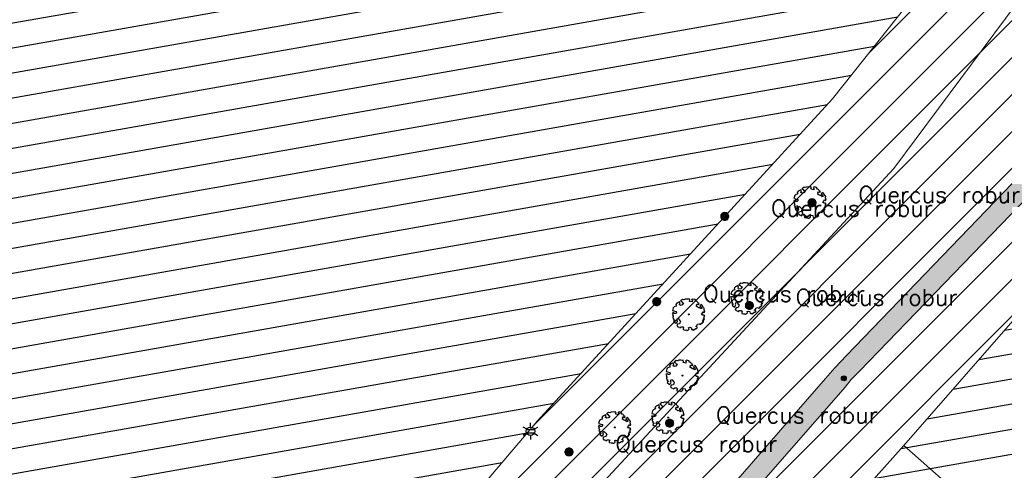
# Model space of a CAD drawing. Header units: metres. Extents: x 102852 to 106916, y 385458 to 392749.
# Tile 18 of 59: x 104781 to 104841, y 388153 to 388180. Entities that reach past the tile are written whole.
import ezdxf
from ezdxf.enums import TextEntityAlignment as Align

# ---------------------------------------------------------------- set-up
doc = ezdxf.new("R2010")
doc.units = ezdxf.units.M
for name, color, linetype, lineweight in [('0-GRAS OM SPORTVELDEN', 2, 'Continuous', 30), ('0-GRAS SPORTVELDEN', 3, 'Continuous', 30), ('0-VERHARDING', 5, 'Continuous', 30), ('B-WE-GR-BOOM-S', 90, 'Continuous', 30), ('B-WE-GW-TALUD_KRUIN-G', 70, 'Continuous', 13), ('B-WE-GW-TALUD_TEEN-G', 92, 'Continuous', 13), ('B-WE-IE-MEUBILAIR_WEGMEUBILAIR-S', 7, 'Continuous', 30), ('B-WE-IE-OV-LICHTMAST-S', 40, 'Continuous', 30), ('B-WE-VH-KANTVERHARDING-G', 60, 'Continuous', 13), ('B-WE-VW-MARKERING_LANGS_STREEP_DOORGETROKKEN-G', 7, 'Continuous', 13), ('Bomen', 84, 'Continuous', 0), ('Boomsoort', 10, 'Continuous', 0)]:
    doc.layers.add(name, color=color, linetype=linetype, lineweight=lineweight)
doc.styles.add('NLCS-ISO', font='NLCS-ISO.ttf')
doc.styles.add('NLCS-ISO-M200-T25', font='NLCS-ISO.ttf', dxfattribs={"height": 0.5})
doc.styles.add('Style-txt', font='txt.shx')
pattern_1 = [(45, (0, 0), (-1.122532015, 1.122532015), [])]

# ---------------------------------------------------------------- blocks, each defined once
blk = doc.blocks.new('SIE-WEG_PAAL_VAST_7')
blk.add_hatch(color=256).paths.add_polyline_path([(-0.37, -0.37), (-0.37, 0.37), (0.37, 0.37), (0.37, -0.37)])
blk.add_circle((0, 0), 0.75)
blk.add_3dface([(0.37, 0.37), (-0.37, 0.37), (-0.37, -0.37), (0.37, -0.37)])
at = {"style": 'NLCS-ISO'}
blk.add_attdef('TYPE', (0, 0), '', height=1.75, dxfattribs=at)
blk = doc.blocks.new('B-SIE-WEG_LICHTMAST-SO_7')
at = {"ltscale": 0.1}
for p, q in [((-1.1, 0.63), (-2.19, 1.27)), ((0, 1.27), (0, 2.53)), ((1.1, 0.63), (2.19, 1.27)), ((-1.1, -0.63), (-2.19, -1.27)), ((0, -1.27), (0, -2.53)), ((1.1, -0.63), (2.19, -1.27))]:
    blk.add_line(p, q, dxfattribs=at)
at = {"flags": 128}
for points in [[(-1.16, 0.5), (1.16, 0.5)], [(-1.16, -0.5), (1.16, -0.5)]]:
    blk.add_lwpolyline(points, dxfattribs=at)
at = {"ltscale": 0.1}
blk.add_circle((0, 0), 1.27, dxfattribs=at)
at = {"style": 'NLCS-ISO'}
blk.add_attdef('TYPE', text='', height=1.8, dxfattribs=at).set_placement((0, 2.53), align=Align.BOTTOM_CENTER)
blk = doc.blocks.new('SGR-BOOM_06_10')
at = {"linetype": 'Continuous', "flags": 128}
blk.add_lwpolyline([(2.7, 3.52), (2.53, 3.94), (2.2, 4.06), (1.94, 4.52), (1.27, 4.69), (0.86, 4.52), (1.11, 4.27), (1.06, 3.81), (0.23, 3.98), (0.35, 4.32), (0.18, 4.69), (-0.15, 4.61), (-0.49, 4.69), (-1.15, 4.65), (-1.49, 4.48), (-1.95, 4.57), (-2.54, 4.11), (-2.12, 3.9), (-1.99, 3.64), (-1.58, 3.44), (-1.99, 2.89), (-2.54, 2.77), (-2.92, 3.1), (-2.62, 3.22), (-2.87, 3.86), (-3.63, 3.43), (-4, 3.02), (-3.79, 2.85), (-4, 2.51), (-4.42, 2.35), (-4.72, 2.05), (-5.01, 1.21), (-3.88, 0.92), (-3.71, 0.54), (-4, 0.29), (-4.51, 0.29), (-4.6, 0.56), (-5.09, 0.38), (-4.76, -0.17), (-4.93, -0.38), (-4.72, -0.54), (-4.88, -1.01), (-4.53, -1.18), (-4.72, -1.55), (-4.42, -1.59), (-4.29, -1.71), (-4.62, -2.11), (-3.92, -2.68), (-3.67, -2.43), (-3.46, -1.97), (-3.63, -1.76), (-3.42, -1.17), (-3.12, -1.34), (-2.79, -1.76), (-2.5, -2.01), (-2.79, -2.81), (-3.42, -2.93), (-3.67, -3.39), (-3.33, -3.77), (-2.83, -3.9), (-2.77, -4.02), (-2.71, -4.15), (-2.33, -3.73), (-1.83, -3.73), (-1.57, -3.9), (-1.7, -4.27), (-1.7, -4.61), (-1.15, -4.74), (-0.61, -4.69), (-0.49, -4.94), (-0.23, -4.65), (0.1, -4.48), (-0.06, -4.01), (0.27, -3.9), (0.77, -4.02), (0.86, -4.61), (1.15, -4.57), (1.44, -4.74), (2.07, -4.23), (2.37, -4.36), (2.32, -4.15), (2.66, -3.98), (2.41, -3.73), (2.11, -3.64), (2.57, -3.23), (2.62, -2.98), (3.16, -2.85), (3.54, -3.06), (3.79, -2.81), (3.77, -2.63), (4.12, -2.63), (4.12, -2.39), (4.46, -2.26), (4.46, -2.05), (4.08, -2.05), (4.54, -1.59), (4.25, -1.42), (4.63, -1.55), (4.75, -1.26), (4.54, -0.92), (4.84, -0.46), (4.67, -0.25), (4.25, -0.25), (3.75, 0.08), (4.08, 0.29), (4.38, 0.84), (4.54, 0.59), (4.88, 0.71), (4.67, 1.43), (4.71, 1.89), (4.5, 1.97), (4.16, 2.64), (3.83, 3.01), (3.37, 2.6), (3.66, 2.43), (3.91, 1.8), (3.54, 1.72), (3.33, 2.14), (2.99, 2.05), (2.66, 2.31), (2.24, 2.51), (2.45, 2.68), (2.32, 2.93), (2.53, 3.18), (2.87, 3.06), (3.16, 3.23)], close=True, dxfattribs=at)
blk.add_circle((0, 0), 0.15)
at = {"style": 'NLCS-ISO-M200-T25'}
blk.add_attdef('TYPE', (0, 0), '', height=1.8, dxfattribs=at)
blk = doc.blocks.new('MPOLYGON_227')
at = {"layer": 'Bomen', "flags": 128}
for points in [[(104823.9, 388168.075), (104823.895, 388168.026), (104824.395, 388168.026)], [(104823.895, 388168.026), (104823.9, 388167.977), (104824.391, 388167.977)], [(104823.895, 388168.026), (104824.395, 388168.026), (104824.391, 388167.977)], [(104823.914, 388168.122), (104823.9, 388168.075), (104824.391, 388168.075)], [(104823.9, 388168.075), (104824.391, 388168.075), (104824.395, 388168.026)], [(104823.9, 388167.977), (104823.914, 388167.93), (104824.376, 388167.93)], [(104823.9, 388167.977), (104824.391, 388167.977), (104824.376, 388167.93)], [(104823.937, 388168.165), (104823.914, 388168.122), (104824.376, 388168.122)], [(104823.914, 388168.122), (104824.376, 388168.122), (104824.391, 388168.075)], [(104823.914, 388167.93), (104823.937, 388167.887), (104824.353, 388167.887)], [(104823.914, 388167.93), (104824.376, 388167.93), (104824.353, 388167.887)], [(104823.969, 388168.203), (104823.937, 388168.165), (104824.353, 388168.165)], [(104823.937, 388168.165), (104824.353, 388168.165), (104824.376, 388168.122)], [(104823.937, 388167.887), (104823.969, 388167.849), (104824.322, 388167.849)], [(104823.937, 388167.887), (104824.353, 388167.887), (104824.322, 388167.849)], [(104824.006, 388168.234), (104823.969, 388168.203), (104824.322, 388168.203)], [(104823.969, 388168.203), (104824.322, 388168.203), (104824.353, 388168.165)], [(104824.05, 388168.257), (104824.006, 388168.234), (104824.284, 388168.234)], [(104824.006, 388168.234), (104824.284, 388168.234), (104824.322, 388168.203)], [(104824.097, 388168.271), (104824.05, 388168.257), (104824.241, 388168.257)], [(104824.05, 388168.257), (104824.241, 388168.257), (104824.284, 388168.234)], [(104824.145, 388168.276), (104824.097, 388168.271), (104824.194, 388168.271)], [(104824.097, 388168.271), (104824.194, 388168.271), (104824.241, 388168.257)], [(104823.969, 388167.849), (104824.006, 388167.818), (104824.284, 388167.818)], [(104823.969, 388167.849), (104824.322, 388167.849), (104824.284, 388167.818)], [(104824.006, 388167.818), (104824.05, 388167.795), (104824.241, 388167.795)], [(104824.006, 388167.818), (104824.284, 388167.818), (104824.241, 388167.795)], [(104824.05, 388167.795), (104824.097, 388167.781), (104824.194, 388167.781)], [(104824.05, 388167.795), (104824.241, 388167.795), (104824.194, 388167.781)], [(104824.097, 388167.781), (104824.194, 388167.781), (104824.145, 388167.776)]]:
    blk.add_lwpolyline(points, close=True, dxfattribs=at)
at = {"layer": 'Bomen', "color": 74, "true_color": 0x55aa00, "flags": 128}
for points in [[(104823.895, 388168.026), (104823.9, 388168.075)], [(104823.9, 388167.977), (104823.895, 388168.026)], [(104823.9, 388168.075), (104823.914, 388168.122)], [(104823.914, 388167.93), (104823.9, 388167.977)], [(104823.914, 388168.122), (104823.937, 388168.165)], [(104823.937, 388167.887), (104823.914, 388167.93)], [(104823.937, 388168.165), (104823.969, 388168.203)], [(104823.969, 388167.849), (104823.937, 388167.887)], [(104823.969, 388168.203), (104824.006, 388168.234)], [(104824.006, 388168.234), (104824.05, 388168.257)], [(104824.05, 388168.257), (104824.097, 388168.271)], [(104824.097, 388168.271), (104824.145, 388168.276)], [(104824.145, 388168.276), (104824.194, 388168.271)], [(104824.194, 388168.271), (104824.241, 388168.257)], [(104824.241, 388168.257), (104824.284, 388168.234)], [(104824.284, 388168.234), (104824.322, 388168.203)], [(104824.322, 388168.203), (104824.353, 388168.165)], [(104824.353, 388167.887), (104824.322, 388167.849)], [(104824.353, 388168.165), (104824.376, 388168.122)], [(104824.376, 388167.93), (104824.353, 388167.887)], [(104824.376, 388168.122), (104824.391, 388168.075)], [(104824.391, 388167.977), (104824.376, 388167.93)], [(104824.391, 388168.075), (104824.395, 388168.026)], [(104824.395, 388168.026), (104824.391, 388167.977)], [(104824.006, 388167.818), (104823.969, 388167.849)], [(104824.05, 388167.795), (104824.006, 388167.818)], [(104824.097, 388167.781), (104824.05, 388167.795)], [(104824.145, 388167.776), (104824.097, 388167.781)], [(104824.194, 388167.781), (104824.145, 388167.776)], [(104824.241, 388167.795), (104824.194, 388167.781)], [(104824.284, 388167.818), (104824.241, 388167.795)], [(104824.322, 388167.849), (104824.284, 388167.818)]]:
    blk.add_lwpolyline(points, dxfattribs=at)
at = {"layer": 'Bomen'}
for points in [[(104823.9, 388168.075), (104823.895, 388168.026), (104824.395, 388168.026)], [(104823.914, 388168.122), (104823.9, 388168.075), (104824.391, 388168.075)], [(104823.9, 388168.075), (104824.391, 388168.075), (104824.395, 388168.026)], [(104823.937, 388168.165), (104823.914, 388168.122), (104824.376, 388168.122)], [(104823.914, 388168.122), (104824.376, 388168.122), (104824.391, 388168.075)], [(104823.969, 388168.203), (104823.937, 388168.165), (104824.353, 388168.165)], [(104823.937, 388168.165), (104824.353, 388168.165), (104824.376, 388168.122)], [(104824.006, 388168.234), (104823.969, 388168.203), (104824.322, 388168.203)], [(104823.969, 388168.203), (104824.322, 388168.203), (104824.353, 388168.165)], [(104824.05, 388168.257), (104824.006, 388168.234), (104824.284, 388168.234)], [(104824.006, 388168.234), (104824.284, 388168.234), (104824.322, 388168.203)], [(104824.097, 388168.271), (104824.05, 388168.257), (104824.241, 388168.257)], [(104824.05, 388168.257), (104824.241, 388168.257), (104824.284, 388168.234)], [(104824.145, 388168.276), (104824.097, 388168.271), (104824.194, 388168.271)], [(104824.097, 388168.271), (104824.194, 388168.271), (104824.241, 388168.257)]]:
    blk.add_solid(points, dxfattribs=at)
at = {"layer": 'Bomen', "extrusion": (0, 0, -1)}
for points in [[(-104823.895, 388168.026), (-104823.9, 388167.977), (-104824.391, 388167.977)], [(-104823.895, 388168.026), (-104824.395, 388168.026), (-104824.391, 388167.977)], [(-104823.9, 388167.977), (-104823.914, 388167.93), (-104824.376, 388167.93)], [(-104823.9, 388167.977), (-104824.391, 388167.977), (-104824.376, 388167.93)], [(-104823.914, 388167.93), (-104823.937, 388167.887), (-104824.353, 388167.887)], [(-104823.914, 388167.93), (-104824.376, 388167.93), (-104824.353, 388167.887)], [(-104823.937, 388167.887), (-104823.969, 388167.849), (-104824.322, 388167.849)], [(-104823.937, 388167.887), (-104824.353, 388167.887), (-104824.322, 388167.849)], [(-104823.969, 388167.849), (-104824.006, 388167.818), (-104824.284, 388167.818)], [(-104823.969, 388167.849), (-104824.322, 388167.849), (-104824.284, 388167.818)], [(-104824.006, 388167.818), (-104824.05, 388167.795), (-104824.241, 388167.795)], [(-104824.006, 388167.818), (-104824.284, 388167.818), (-104824.241, 388167.795)], [(-104824.05, 388167.795), (-104824.097, 388167.781), (-104824.194, 388167.781)], [(-104824.05, 388167.795), (-104824.241, 388167.795), (-104824.194, 388167.781)], [(-104824.097, 388167.781), (-104824.194, 388167.781), (-104824.145, 388167.776)]]:
    blk.add_solid(points, dxfattribs=at)
blk = doc.blocks.new('MPOLYGON_264')
at = {"layer": 'Bomen', "flags": 128}
for points in [[(104825.401, 388162.654), (104825.396, 388162.605), (104825.896, 388162.605)], [(104825.396, 388162.605), (104825.401, 388162.556), (104825.891, 388162.556)], [(104825.396, 388162.605), (104825.896, 388162.605), (104825.891, 388162.556)], [(104825.415, 388162.701), (104825.401, 388162.654), (104825.891, 388162.654)], [(104825.401, 388162.654), (104825.891, 388162.654), (104825.896, 388162.605)], [(104825.401, 388162.556), (104825.415, 388162.509), (104825.877, 388162.509)], [(104825.401, 388162.556), (104825.891, 388162.556), (104825.877, 388162.509)], [(104825.438, 388162.744), (104825.415, 388162.701), (104825.877, 388162.701)], [(104825.415, 388162.701), (104825.877, 388162.701), (104825.891, 388162.654)], [(104825.415, 388162.509), (104825.438, 388162.466), (104825.854, 388162.466)], [(104825.415, 388162.509), (104825.877, 388162.509), (104825.854, 388162.466)], [(104825.469, 388162.782), (104825.438, 388162.744), (104825.854, 388162.744)], [(104825.438, 388162.744), (104825.854, 388162.744), (104825.877, 388162.701)], [(104825.507, 388162.813), (104825.469, 388162.782), (104825.823, 388162.782)], [(104825.469, 388162.782), (104825.823, 388162.782), (104825.854, 388162.744)], [(104825.551, 388162.836), (104825.507, 388162.813), (104825.785, 388162.813)], [(104825.507, 388162.813), (104825.785, 388162.813), (104825.823, 388162.782)], [(104825.597, 388162.85), (104825.551, 388162.836), (104825.742, 388162.836)], [(104825.551, 388162.836), (104825.742, 388162.836), (104825.785, 388162.813)], [(104825.646, 388162.855), (104825.597, 388162.85), (104825.695, 388162.85)], [(104825.597, 388162.85), (104825.695, 388162.85), (104825.742, 388162.836)], [(104825.438, 388162.466), (104825.469, 388162.428), (104825.823, 388162.428)], [(104825.438, 388162.466), (104825.854, 388162.466), (104825.823, 388162.428)], [(104825.469, 388162.428), (104825.507, 388162.397), (104825.785, 388162.397)], [(104825.469, 388162.428), (104825.823, 388162.428), (104825.785, 388162.397)], [(104825.507, 388162.397), (104825.551, 388162.374), (104825.742, 388162.374)], [(104825.507, 388162.397), (104825.785, 388162.397), (104825.742, 388162.374)], [(104825.551, 388162.374), (104825.597, 388162.36), (104825.695, 388162.36)], [(104825.551, 388162.374), (104825.742, 388162.374), (104825.695, 388162.36)], [(104825.597, 388162.36), (104825.695, 388162.36), (104825.646, 388162.355)]]:
    blk.add_lwpolyline(points, close=True, dxfattribs=at)
at = {"layer": 'Bomen', "color": 74, "true_color": 0x55aa00, "flags": 128}
for points in [[(104825.396, 388162.605), (104825.401, 388162.654)], [(104825.401, 388162.556), (104825.396, 388162.605)], [(104825.401, 388162.654), (104825.415, 388162.701)], [(104825.415, 388162.509), (104825.401, 388162.556)], [(104825.415, 388162.701), (104825.438, 388162.744)], [(104825.438, 388162.466), (104825.415, 388162.509)], [(104825.438, 388162.744), (104825.469, 388162.782)], [(104825.469, 388162.782), (104825.507, 388162.813)], [(104825.507, 388162.813), (104825.551, 388162.836)], [(104825.551, 388162.836), (104825.597, 388162.85)], [(104825.597, 388162.85), (104825.646, 388162.855)], [(104825.646, 388162.855), (104825.695, 388162.85)], [(104825.695, 388162.85), (104825.742, 388162.836)], [(104825.742, 388162.836), (104825.785, 388162.813)], [(104825.785, 388162.813), (104825.823, 388162.782)], [(104825.823, 388162.782), (104825.854, 388162.744)], [(104825.854, 388162.744), (104825.877, 388162.701)], [(104825.877, 388162.509), (104825.854, 388162.466)], [(104825.877, 388162.701), (104825.891, 388162.654)], [(104825.891, 388162.556), (104825.877, 388162.509)], [(104825.891, 388162.654), (104825.896, 388162.605)], [(104825.896, 388162.605), (104825.891, 388162.556)], [(104825.469, 388162.428), (104825.438, 388162.466)], [(104825.507, 388162.397), (104825.469, 388162.428)], [(104825.551, 388162.374), (104825.507, 388162.397)], [(104825.597, 388162.36), (104825.551, 388162.374)], [(104825.646, 388162.355), (104825.597, 388162.36)], [(104825.695, 388162.36), (104825.646, 388162.355)], [(104825.742, 388162.374), (104825.695, 388162.36)], [(104825.785, 388162.397), (104825.742, 388162.374)], [(104825.823, 388162.428), (104825.785, 388162.397)], [(104825.854, 388162.466), (104825.823, 388162.428)]]:
    blk.add_lwpolyline(points, dxfattribs=at)
at = {"layer": 'Bomen'}
for points in [[(104825.401, 388162.654), (104825.396, 388162.605), (104825.896, 388162.605)], [(104825.415, 388162.701), (104825.401, 388162.654), (104825.891, 388162.654)], [(104825.401, 388162.654), (104825.891, 388162.654), (104825.896, 388162.605)], [(104825.438, 388162.744), (104825.415, 388162.701), (104825.877, 388162.701)], [(104825.415, 388162.701), (104825.877, 388162.701), (104825.891, 388162.654)], [(104825.469, 388162.782), (104825.438, 388162.744), (104825.854, 388162.744)], [(104825.438, 388162.744), (104825.854, 388162.744), (104825.877, 388162.701)], [(104825.507, 388162.813), (104825.469, 388162.782), (104825.823, 388162.782)], [(104825.469, 388162.782), (104825.823, 388162.782), (104825.854, 388162.744)], [(104825.551, 388162.836), (104825.507, 388162.813), (104825.785, 388162.813)], [(104825.507, 388162.813), (104825.785, 388162.813), (104825.823, 388162.782)], [(104825.597, 388162.85), (104825.551, 388162.836), (104825.742, 388162.836)], [(104825.551, 388162.836), (104825.742, 388162.836), (104825.785, 388162.813)], [(104825.646, 388162.855), (104825.597, 388162.85), (104825.695, 388162.85)], [(104825.597, 388162.85), (104825.695, 388162.85), (104825.742, 388162.836)]]:
    blk.add_solid(points, dxfattribs=at)
at = {"layer": 'Bomen', "extrusion": (0, 0, -1)}
for points in [[(-104825.396, 388162.605), (-104825.401, 388162.556), (-104825.891, 388162.556)], [(-104825.396, 388162.605), (-104825.896, 388162.605), (-104825.891, 388162.556)], [(-104825.401, 388162.556), (-104825.415, 388162.509), (-104825.877, 388162.509)], [(-104825.401, 388162.556), (-104825.891, 388162.556), (-104825.877, 388162.509)], [(-104825.415, 388162.509), (-104825.438, 388162.466), (-104825.854, 388162.466)], [(-104825.415, 388162.509), (-104825.877, 388162.509), (-104825.854, 388162.466)], [(-104825.438, 388162.466), (-104825.469, 388162.428), (-104825.823, 388162.428)], [(-104825.438, 388162.466), (-104825.854, 388162.466), (-104825.823, 388162.428)], [(-104825.469, 388162.428), (-104825.507, 388162.397), (-104825.785, 388162.397)], [(-104825.469, 388162.428), (-104825.823, 388162.428), (-104825.785, 388162.397)], [(-104825.507, 388162.397), (-104825.551, 388162.374), (-104825.742, 388162.374)], [(-104825.507, 388162.397), (-104825.785, 388162.397), (-104825.742, 388162.374)], [(-104825.551, 388162.374), (-104825.597, 388162.36), (-104825.695, 388162.36)], [(-104825.551, 388162.374), (-104825.742, 388162.374), (-104825.695, 388162.36)], [(-104825.597, 388162.36), (-104825.695, 388162.36), (-104825.646, 388162.355)]]:
    blk.add_solid(points, dxfattribs=at)
blk = doc.blocks.new('MPOLYGON_269')
at = {"layer": 'Bomen', "flags": 128}
for points in [[(104819.76, 388162.886), (104819.755, 388162.838), (104820.255, 388162.838)], [(104819.755, 388162.838), (104819.76, 388162.789), (104820.25, 388162.789)], [(104819.755, 388162.838), (104820.255, 388162.838), (104820.25, 388162.789)], [(104819.774, 388162.933), (104819.76, 388162.886), (104820.25, 388162.886)], [(104819.76, 388162.886), (104820.25, 388162.886), (104820.255, 388162.838)], [(104819.76, 388162.789), (104819.774, 388162.742), (104820.236, 388162.742)], [(104819.76, 388162.789), (104820.25, 388162.789), (104820.236, 388162.742)], [(104819.797, 388162.976), (104819.774, 388162.933), (104820.236, 388162.933)], [(104819.774, 388162.933), (104820.236, 388162.933), (104820.25, 388162.886)], [(104819.774, 388162.742), (104819.797, 388162.699), (104820.213, 388162.699)], [(104819.774, 388162.742), (104820.236, 388162.742), (104820.213, 388162.699)], [(104819.828, 388163.014), (104819.797, 388162.976), (104820.213, 388162.976)], [(104819.797, 388162.976), (104820.213, 388162.976), (104820.236, 388162.933)], [(104819.797, 388162.699), (104819.828, 388162.661), (104820.182, 388162.661)], [(104819.797, 388162.699), (104820.213, 388162.699), (104820.182, 388162.661)], [(104819.866, 388163.045), (104819.828, 388163.014), (104820.182, 388163.014)], [(104819.828, 388163.014), (104820.182, 388163.014), (104820.213, 388162.976)], [(104819.828, 388162.661), (104819.866, 388162.63), (104820.144, 388162.63)], [(104819.828, 388162.661), (104820.182, 388162.661), (104820.144, 388162.63)], [(104819.909, 388163.069), (104819.866, 388163.045), (104820.144, 388163.045)], [(104819.866, 388163.045), (104820.144, 388163.045), (104820.182, 388163.014)], [(104819.866, 388162.63), (104819.909, 388162.607), (104820.101, 388162.607)], [(104819.866, 388162.63), (104820.144, 388162.63), (104820.101, 388162.607)], [(104819.956, 388163.083), (104819.909, 388163.069), (104820.101, 388163.069)], [(104819.909, 388163.069), (104820.101, 388163.069), (104820.144, 388163.045)], [(104819.909, 388162.607), (104819.956, 388162.592), (104820.054, 388162.592)], [(104819.909, 388162.607), (104820.101, 388162.607), (104820.054, 388162.592)], [(104820.005, 388163.088), (104819.956, 388163.083), (104820.054, 388163.083)], [(104819.956, 388163.083), (104820.054, 388163.083), (104820.101, 388163.069)], [(104819.956, 388162.592), (104820.054, 388162.592), (104820.005, 388162.588)]]:
    blk.add_lwpolyline(points, close=True, dxfattribs=at)
at = {"layer": 'Bomen', "color": 74, "true_color": 0x55aa00, "flags": 128}
for points in [[(104819.755, 388162.838), (104819.76, 388162.886)], [(104819.76, 388162.789), (104819.755, 388162.838)], [(104819.76, 388162.886), (104819.774, 388162.933)], [(104819.774, 388162.742), (104819.76, 388162.789)], [(104819.774, 388162.933), (104819.797, 388162.976)], [(104819.797, 388162.699), (104819.774, 388162.742)], [(104819.797, 388162.976), (104819.828, 388163.014)], [(104819.828, 388162.661), (104819.797, 388162.699)], [(104819.828, 388163.014), (104819.866, 388163.045)], [(104819.866, 388162.63), (104819.828, 388162.661)], [(104819.866, 388163.045), (104819.909, 388163.069)], [(104819.909, 388162.607), (104819.866, 388162.63)], [(104819.909, 388163.069), (104819.956, 388163.083)], [(104819.956, 388162.592), (104819.909, 388162.607)], [(104819.956, 388163.083), (104820.005, 388163.088)], [(104820.005, 388162.588), (104819.956, 388162.592)], [(104820.005, 388163.088), (104820.054, 388163.083)], [(104820.054, 388162.592), (104820.005, 388162.588)], [(104820.054, 388163.083), (104820.101, 388163.069)], [(104820.101, 388162.607), (104820.054, 388162.592)], [(104820.101, 388163.069), (104820.144, 388163.045)], [(104820.144, 388162.63), (104820.101, 388162.607)], [(104820.144, 388163.045), (104820.182, 388163.014)], [(104820.182, 388162.661), (104820.144, 388162.63)], [(104820.182, 388163.014), (104820.213, 388162.976)], [(104820.213, 388162.699), (104820.182, 388162.661)], [(104820.213, 388162.976), (104820.236, 388162.933)], [(104820.236, 388162.742), (104820.213, 388162.699)], [(104820.236, 388162.933), (104820.25, 388162.886)], [(104820.25, 388162.789), (104820.236, 388162.742)], [(104820.25, 388162.886), (104820.255, 388162.838)], [(104820.255, 388162.838), (104820.25, 388162.789)]]:
    blk.add_lwpolyline(points, dxfattribs=at)
at = {"layer": 'Bomen'}
for points in [[(104819.76, 388162.886), (104819.755, 388162.838), (104820.255, 388162.838)], [(104819.774, 388162.933), (104819.76, 388162.886), (104820.25, 388162.886)], [(104819.76, 388162.886), (104820.25, 388162.886), (104820.255, 388162.838)], [(104819.797, 388162.976), (104819.774, 388162.933), (104820.236, 388162.933)], [(104819.774, 388162.933), (104820.236, 388162.933), (104820.25, 388162.886)], [(104819.828, 388163.014), (104819.797, 388162.976), (104820.213, 388162.976)], [(104819.797, 388162.976), (104820.213, 388162.976), (104820.236, 388162.933)], [(104819.866, 388163.045), (104819.828, 388163.014), (104820.182, 388163.014)], [(104819.828, 388163.014), (104820.182, 388163.014), (104820.213, 388162.976)], [(104819.909, 388163.069), (104819.866, 388163.045), (104820.144, 388163.045)], [(104819.866, 388163.045), (104820.144, 388163.045), (104820.182, 388163.014)], [(104819.956, 388163.083), (104819.909, 388163.069), (104820.101, 388163.069)], [(104819.909, 388163.069), (104820.101, 388163.069), (104820.144, 388163.045)], [(104820.005, 388163.088), (104819.956, 388163.083), (104820.054, 388163.083)], [(104819.956, 388163.083), (104820.054, 388163.083), (104820.101, 388163.069)]]:
    blk.add_solid(points, dxfattribs=at)
at = {"layer": 'Bomen', "extrusion": (0, 0, -1)}
for points in [[(-104819.755, 388162.838), (-104819.76, 388162.789), (-104820.25, 388162.789)], [(-104819.755, 388162.838), (-104820.255, 388162.838), (-104820.25, 388162.789)], [(-104819.76, 388162.789), (-104819.774, 388162.742), (-104820.236, 388162.742)], [(-104819.76, 388162.789), (-104820.25, 388162.789), (-104820.236, 388162.742)], [(-104819.774, 388162.742), (-104819.797, 388162.699), (-104820.213, 388162.699)], [(-104819.774, 388162.742), (-104820.236, 388162.742), (-104820.213, 388162.699)], [(-104819.797, 388162.699), (-104819.828, 388162.661), (-104820.182, 388162.661)], [(-104819.797, 388162.699), (-104820.213, 388162.699), (-104820.182, 388162.661)], [(-104819.828, 388162.661), (-104819.866, 388162.63), (-104820.144, 388162.63)], [(-104819.828, 388162.661), (-104820.182, 388162.661), (-104820.144, 388162.63)], [(-104819.866, 388162.63), (-104819.909, 388162.607), (-104820.101, 388162.607)], [(-104819.866, 388162.63), (-104820.144, 388162.63), (-104820.101, 388162.607)], [(-104819.909, 388162.607), (-104819.956, 388162.592), (-104820.054, 388162.592)], [(-104819.909, 388162.607), (-104820.101, 388162.607), (-104820.054, 388162.592)], [(-104819.956, 388162.592), (-104820.054, 388162.592), (-104820.005, 388162.588)]]:
    blk.add_solid(points, dxfattribs=at)
blk = doc.blocks.new('MPOLYGON_282')
at = {"layer": 'Bomen', "flags": 128}
for points in [[(104814.422, 388153.749), (104814.417, 388153.7), (104814.917, 388153.7)], [(104814.417, 388153.7), (104814.422, 388153.651), (104814.913, 388153.651)], [(104814.417, 388153.7), (104814.917, 388153.7), (104814.913, 388153.651)], [(104814.436, 388153.796), (104814.422, 388153.749), (104814.913, 388153.749)], [(104814.422, 388153.749), (104814.913, 388153.749), (104814.917, 388153.7)], [(104814.422, 388153.651), (104814.436, 388153.605), (104814.898, 388153.605)], [(104814.422, 388153.651), (104814.913, 388153.651), (104814.898, 388153.605)], [(104814.459, 388153.839), (104814.436, 388153.796), (104814.898, 388153.796)], [(104814.436, 388153.796), (104814.898, 388153.796), (104814.913, 388153.749)], [(104814.436, 388153.605), (104814.459, 388153.561), (104814.875, 388153.561)], [(104814.436, 388153.605), (104814.898, 388153.605), (104814.875, 388153.561)], [(104814.491, 388153.877), (104814.459, 388153.839), (104814.875, 388153.839)], [(104814.459, 388153.839), (104814.875, 388153.839), (104814.898, 388153.796)], [(104814.459, 388153.561), (104814.491, 388153.523), (104814.844, 388153.523)], [(104814.459, 388153.561), (104814.875, 388153.561), (104814.844, 388153.523)], [(104814.528, 388153.908), (104814.491, 388153.877), (104814.844, 388153.877)], [(104814.491, 388153.877), (104814.844, 388153.877), (104814.875, 388153.839)], [(104814.491, 388153.523), (104814.528, 388153.492), (104814.806, 388153.492)], [(104814.491, 388153.523), (104814.844, 388153.523), (104814.806, 388153.492)], [(104814.572, 388153.931), (104814.528, 388153.908), (104814.806, 388153.908)], [(104814.528, 388153.908), (104814.806, 388153.908), (104814.844, 388153.877)], [(104814.619, 388153.945), (104814.572, 388153.931), (104814.763, 388153.931)], [(104814.572, 388153.931), (104814.763, 388153.931), (104814.806, 388153.908)], [(104814.667, 388153.95), (104814.619, 388153.945), (104814.716, 388153.945)], [(104814.619, 388153.945), (104814.716, 388153.945), (104814.763, 388153.931)], [(104814.528, 388153.492), (104814.572, 388153.469), (104814.763, 388153.469)], [(104814.528, 388153.492), (104814.806, 388153.492), (104814.763, 388153.469)], [(104814.572, 388153.469), (104814.619, 388153.455), (104814.716, 388153.455)], [(104814.572, 388153.469), (104814.763, 388153.469), (104814.716, 388153.455)], [(104814.619, 388153.455), (104814.716, 388153.455), (104814.667, 388153.45)]]:
    blk.add_lwpolyline(points, close=True, dxfattribs=at)
at = {"layer": 'Bomen', "color": 74, "true_color": 0x55aa00, "flags": 128}
for points in [[(104814.417, 388153.7), (104814.422, 388153.749)], [(104814.422, 388153.651), (104814.417, 388153.7)], [(104814.422, 388153.749), (104814.436, 388153.796)], [(104814.436, 388153.605), (104814.422, 388153.651)], [(104814.436, 388153.796), (104814.459, 388153.839)], [(104814.459, 388153.561), (104814.436, 388153.605)], [(104814.459, 388153.839), (104814.491, 388153.877)], [(104814.491, 388153.523), (104814.459, 388153.561)], [(104814.491, 388153.877), (104814.528, 388153.908)], [(104814.528, 388153.492), (104814.491, 388153.523)], [(104814.528, 388153.908), (104814.572, 388153.931)], [(104814.572, 388153.931), (104814.619, 388153.945)], [(104814.619, 388153.945), (104814.667, 388153.95)], [(104814.667, 388153.95), (104814.716, 388153.945)], [(104814.716, 388153.945), (104814.763, 388153.931)], [(104814.763, 388153.931), (104814.806, 388153.908)], [(104814.806, 388153.908), (104814.844, 388153.877)], [(104814.844, 388153.523), (104814.806, 388153.492)], [(104814.844, 388153.877), (104814.875, 388153.839)], [(104814.875, 388153.561), (104814.844, 388153.523)], [(104814.875, 388153.839), (104814.898, 388153.796)], [(104814.898, 388153.605), (104814.875, 388153.561)], [(104814.898, 388153.796), (104814.913, 388153.749)], [(104814.913, 388153.651), (104814.898, 388153.605)], [(104814.913, 388153.749), (104814.917, 388153.7)], [(104814.917, 388153.7), (104814.913, 388153.651)], [(104814.572, 388153.469), (104814.528, 388153.492)], [(104814.619, 388153.455), (104814.572, 388153.469)], [(104814.667, 388153.45), (104814.619, 388153.455)], [(104814.716, 388153.455), (104814.667, 388153.45)], [(104814.763, 388153.469), (104814.716, 388153.455)], [(104814.806, 388153.492), (104814.763, 388153.469)]]:
    blk.add_lwpolyline(points, dxfattribs=at)
at = {"layer": 'Bomen'}
for points in [[(104814.422, 388153.749), (104814.417, 388153.7), (104814.917, 388153.7)], [(104814.436, 388153.796), (104814.422, 388153.749), (104814.913, 388153.749)], [(104814.422, 388153.749), (104814.913, 388153.749), (104814.917, 388153.7)], [(104814.459, 388153.839), (104814.436, 388153.796), (104814.898, 388153.796)], [(104814.436, 388153.796), (104814.898, 388153.796), (104814.913, 388153.749)], [(104814.491, 388153.877), (104814.459, 388153.839), (104814.875, 388153.839)], [(104814.459, 388153.839), (104814.875, 388153.839), (104814.898, 388153.796)], [(104814.528, 388153.908), (104814.491, 388153.877), (104814.844, 388153.877)], [(104814.491, 388153.877), (104814.844, 388153.877), (104814.875, 388153.839)], [(104814.572, 388153.931), (104814.528, 388153.908), (104814.806, 388153.908)], [(104814.528, 388153.908), (104814.806, 388153.908), (104814.844, 388153.877)], [(104814.619, 388153.945), (104814.572, 388153.931), (104814.763, 388153.931)], [(104814.572, 388153.931), (104814.763, 388153.931), (104814.806, 388153.908)], [(104814.667, 388153.95), (104814.619, 388153.945), (104814.716, 388153.945)], [(104814.619, 388153.945), (104814.716, 388153.945), (104814.763, 388153.931)]]:
    blk.add_solid(points, dxfattribs=at)
at = {"layer": 'Bomen', "extrusion": (0, 0, -1)}
for points in [[(-104814.417, 388153.7), (-104814.422, 388153.651), (-104814.913, 388153.651)], [(-104814.417, 388153.7), (-104814.917, 388153.7), (-104814.913, 388153.651)], [(-104814.422, 388153.651), (-104814.436, 388153.605), (-104814.898, 388153.605)], [(-104814.422, 388153.651), (-104814.913, 388153.651), (-104814.898, 388153.605)], [(-104814.436, 388153.605), (-104814.459, 388153.561), (-104814.875, 388153.561)], [(-104814.436, 388153.605), (-104814.898, 388153.605), (-104814.875, 388153.561)], [(-104814.459, 388153.561), (-104814.491, 388153.523), (-104814.844, 388153.523)], [(-104814.459, 388153.561), (-104814.875, 388153.561), (-104814.844, 388153.523)], [(-104814.491, 388153.523), (-104814.528, 388153.492), (-104814.806, 388153.492)], [(-104814.491, 388153.523), (-104814.844, 388153.523), (-104814.806, 388153.492)], [(-104814.528, 388153.492), (-104814.572, 388153.469), (-104814.763, 388153.469)], [(-104814.528, 388153.492), (-104814.806, 388153.492), (-104814.763, 388153.469)], [(-104814.572, 388153.469), (-104814.619, 388153.455), (-104814.716, 388153.455)], [(-104814.572, 388153.469), (-104814.763, 388153.469), (-104814.716, 388153.455)], [(-104814.619, 388153.455), (-104814.716, 388153.455), (-104814.667, 388153.45)]]:
    blk.add_solid(points, dxfattribs=at)
blk = doc.blocks.new('MPOLYGON_283')
at = {"layer": 'Bomen', "flags": 128}
for points in [[(104820.542, 388155.499), (104820.537, 388155.45), (104821.037, 388155.45)], [(104820.537, 388155.45), (104820.542, 388155.401), (104821.033, 388155.401)], [(104820.537, 388155.45), (104821.037, 388155.45), (104821.033, 388155.401)], [(104820.556, 388155.546), (104820.542, 388155.499), (104821.033, 388155.499)], [(104820.542, 388155.499), (104821.033, 388155.499), (104821.037, 388155.45)], [(104820.542, 388155.401), (104820.556, 388155.355), (104821.018, 388155.355)], [(104820.542, 388155.401), (104821.033, 388155.401), (104821.018, 388155.355)], [(104820.579, 388155.589), (104820.556, 388155.546), (104821.018, 388155.546)], [(104820.556, 388155.546), (104821.018, 388155.546), (104821.033, 388155.499)], [(104820.556, 388155.355), (104820.579, 388155.311), (104820.995, 388155.311)], [(104820.556, 388155.355), (104821.018, 388155.355), (104820.995, 388155.311)], [(104820.611, 388155.627), (104820.579, 388155.589), (104820.995, 388155.589)], [(104820.579, 388155.589), (104820.995, 388155.589), (104821.018, 388155.546)], [(104820.579, 388155.311), (104820.611, 388155.273), (104820.964, 388155.273)], [(104820.579, 388155.311), (104820.995, 388155.311), (104820.964, 388155.273)], [(104820.648, 388155.658), (104820.611, 388155.627), (104820.964, 388155.627)], [(104820.611, 388155.627), (104820.964, 388155.627), (104820.995, 388155.589)], [(104820.692, 388155.681), (104820.648, 388155.658), (104820.926, 388155.658)], [(104820.648, 388155.658), (104820.926, 388155.658), (104820.964, 388155.627)], [(104820.739, 388155.695), (104820.692, 388155.681), (104820.883, 388155.681)], [(104820.692, 388155.681), (104820.883, 388155.681), (104820.926, 388155.658)], [(104820.787, 388155.7), (104820.739, 388155.695), (104820.836, 388155.695)], [(104820.739, 388155.695), (104820.836, 388155.695), (104820.883, 388155.681)], [(104820.611, 388155.273), (104820.648, 388155.242), (104820.926, 388155.242)], [(104820.611, 388155.273), (104820.964, 388155.273), (104820.926, 388155.242)], [(104820.648, 388155.242), (104820.692, 388155.219), (104820.883, 388155.219)], [(104820.648, 388155.242), (104820.926, 388155.242), (104820.883, 388155.219)], [(104820.692, 388155.219), (104820.739, 388155.205), (104820.836, 388155.205)], [(104820.692, 388155.219), (104820.883, 388155.219), (104820.836, 388155.205)], [(104820.739, 388155.205), (104820.836, 388155.205), (104820.787, 388155.2)]]:
    blk.add_lwpolyline(points, close=True, dxfattribs=at)
at = {"layer": 'Bomen', "color": 74, "true_color": 0x55aa00, "flags": 128}
for points in [[(104820.537, 388155.45), (104820.542, 388155.499)], [(104820.542, 388155.401), (104820.537, 388155.45)], [(104820.542, 388155.499), (104820.556, 388155.546)], [(104820.556, 388155.355), (104820.542, 388155.401)], [(104820.556, 388155.546), (104820.579, 388155.589)], [(104820.579, 388155.311), (104820.556, 388155.355)], [(104820.579, 388155.589), (104820.611, 388155.627)], [(104820.611, 388155.273), (104820.579, 388155.311)], [(104820.611, 388155.627), (104820.648, 388155.658)], [(104820.648, 388155.658), (104820.692, 388155.681)], [(104820.692, 388155.681), (104820.739, 388155.695)], [(104820.739, 388155.695), (104820.787, 388155.7)], [(104820.787, 388155.7), (104820.836, 388155.695)], [(104820.836, 388155.695), (104820.883, 388155.681)], [(104820.883, 388155.681), (104820.926, 388155.658)], [(104820.926, 388155.658), (104820.964, 388155.627)], [(104820.964, 388155.627), (104820.995, 388155.589)], [(104820.995, 388155.311), (104820.964, 388155.273)], [(104820.995, 388155.589), (104821.018, 388155.546)], [(104821.018, 388155.355), (104820.995, 388155.311)], [(104821.018, 388155.546), (104821.033, 388155.499)], [(104821.033, 388155.401), (104821.018, 388155.355)], [(104821.033, 388155.499), (104821.037, 388155.45)], [(104821.037, 388155.45), (104821.033, 388155.401)], [(104820.648, 388155.242), (104820.611, 388155.273)], [(104820.692, 388155.219), (104820.648, 388155.242)], [(104820.739, 388155.205), (104820.692, 388155.219)], [(104820.787, 388155.2), (104820.739, 388155.205)], [(104820.836, 388155.205), (104820.787, 388155.2)], [(104820.883, 388155.219), (104820.836, 388155.205)], [(104820.926, 388155.242), (104820.883, 388155.219)], [(104820.964, 388155.273), (104820.926, 388155.242)]]:
    blk.add_lwpolyline(points, dxfattribs=at)
at = {"layer": 'Bomen'}
for points in [[(104820.542, 388155.499), (104820.537, 388155.45), (104821.037, 388155.45)], [(104820.556, 388155.546), (104820.542, 388155.499), (104821.033, 388155.499)], [(104820.542, 388155.499), (104821.033, 388155.499), (104821.037, 388155.45)], [(104820.579, 388155.589), (104820.556, 388155.546), (104821.018, 388155.546)], [(104820.556, 388155.546), (104821.018, 388155.546), (104821.033, 388155.499)], [(104820.611, 388155.627), (104820.579, 388155.589), (104820.995, 388155.589)], [(104820.579, 388155.589), (104820.995, 388155.589), (104821.018, 388155.546)], [(104820.648, 388155.658), (104820.611, 388155.627), (104820.964, 388155.627)], [(104820.611, 388155.627), (104820.964, 388155.627), (104820.995, 388155.589)], [(104820.692, 388155.681), (104820.648, 388155.658), (104820.926, 388155.658)], [(104820.648, 388155.658), (104820.926, 388155.658), (104820.964, 388155.627)], [(104820.739, 388155.695), (104820.692, 388155.681), (104820.883, 388155.681)], [(104820.692, 388155.681), (104820.883, 388155.681), (104820.926, 388155.658)], [(104820.787, 388155.7), (104820.739, 388155.695), (104820.836, 388155.695)], [(104820.739, 388155.695), (104820.836, 388155.695), (104820.883, 388155.681)]]:
    blk.add_solid(points, dxfattribs=at)
at = {"layer": 'Bomen', "extrusion": (0, 0, -1)}
for points in [[(-104820.537, 388155.45), (-104820.542, 388155.401), (-104821.033, 388155.401)], [(-104820.537, 388155.45), (-104821.037, 388155.45), (-104821.033, 388155.401)], [(-104820.542, 388155.401), (-104820.556, 388155.355), (-104821.018, 388155.355)], [(-104820.542, 388155.401), (-104821.033, 388155.401), (-104821.018, 388155.355)], [(-104820.556, 388155.355), (-104820.579, 388155.311), (-104820.995, 388155.311)], [(-104820.556, 388155.355), (-104821.018, 388155.355), (-104820.995, 388155.311)], [(-104820.579, 388155.311), (-104820.611, 388155.273), (-104820.964, 388155.273)], [(-104820.579, 388155.311), (-104820.995, 388155.311), (-104820.964, 388155.273)], [(-104820.611, 388155.273), (-104820.648, 388155.242), (-104820.926, 388155.242)], [(-104820.611, 388155.273), (-104820.964, 388155.273), (-104820.926, 388155.242)], [(-104820.648, 388155.242), (-104820.692, 388155.219), (-104820.883, 388155.219)], [(-104820.648, 388155.242), (-104820.926, 388155.242), (-104820.883, 388155.219)], [(-104820.692, 388155.219), (-104820.739, 388155.205), (-104820.836, 388155.205)], [(-104820.692, 388155.219), (-104820.883, 388155.219), (-104820.836, 388155.205)], [(-104820.739, 388155.205), (-104820.836, 388155.205), (-104820.787, 388155.2)]]:
    blk.add_solid(points, dxfattribs=at)
blk = doc.blocks.new('MPOLYGON_284')
at = {"layer": 'Bomen', "flags": 128}
for points in [[(104829.362, 388169.087), (104829.319, 388169.064), (104829.597, 388169.064)], [(104829.409, 388169.101), (104829.362, 388169.087), (104829.554, 388169.087)], [(104829.362, 388169.087), (104829.554, 388169.087), (104829.597, 388169.064)], [(104829.458, 388169.106), (104829.409, 388169.101), (104829.507, 388169.101)], [(104829.409, 388169.101), (104829.507, 388169.101), (104829.554, 388169.087)], [(104829.213, 388168.905), (104829.208, 388168.856), (104829.708, 388168.856)], [(104829.208, 388168.856), (104829.213, 388168.807), (104829.703, 388168.807)], [(104829.208, 388168.856), (104829.708, 388168.856), (104829.703, 388168.807)], [(104829.227, 388168.952), (104829.213, 388168.905), (104829.703, 388168.905)], [(104829.213, 388168.905), (104829.703, 388168.905), (104829.708, 388168.856)], [(104829.213, 388168.807), (104829.227, 388168.76), (104829.689, 388168.76)], [(104829.213, 388168.807), (104829.703, 388168.807), (104829.689, 388168.76)], [(104829.25, 388168.995), (104829.227, 388168.952), (104829.689, 388168.952)], [(104829.227, 388168.952), (104829.689, 388168.952), (104829.703, 388168.905)], [(104829.227, 388168.76), (104829.25, 388168.717), (104829.666, 388168.717)], [(104829.227, 388168.76), (104829.689, 388168.76), (104829.666, 388168.717)], [(104829.281, 388169.033), (104829.25, 388168.995), (104829.666, 388168.995)], [(104829.25, 388168.995), (104829.666, 388168.995), (104829.689, 388168.952)], [(104829.25, 388168.717), (104829.281, 388168.679), (104829.635, 388168.679)], [(104829.25, 388168.717), (104829.666, 388168.717), (104829.635, 388168.679)], [(104829.319, 388169.064), (104829.281, 388169.033), (104829.635, 388169.033)], [(104829.281, 388169.033), (104829.635, 388169.033), (104829.666, 388168.995)], [(104829.281, 388168.679), (104829.319, 388168.648), (104829.597, 388168.648)], [(104829.281, 388168.679), (104829.635, 388168.679), (104829.597, 388168.648)], [(104829.319, 388169.064), (104829.597, 388169.064), (104829.635, 388169.033)], [(104829.319, 388168.648), (104829.362, 388168.625), (104829.554, 388168.625)], [(104829.319, 388168.648), (104829.597, 388168.648), (104829.554, 388168.625)], [(104829.362, 388168.625), (104829.409, 388168.611), (104829.507, 388168.611)], [(104829.362, 388168.625), (104829.554, 388168.625), (104829.507, 388168.611)], [(104829.409, 388168.611), (104829.507, 388168.611), (104829.458, 388168.606)]]:
    blk.add_lwpolyline(points, close=True, dxfattribs=at)
at = {"layer": 'Bomen', "color": 74, "true_color": 0x55aa00, "flags": 128}
for points in [[(104829.319, 388169.064), (104829.362, 388169.087)], [(104829.362, 388169.087), (104829.409, 388169.101)], [(104829.409, 388169.101), (104829.458, 388169.106)], [(104829.458, 388169.106), (104829.507, 388169.101)], [(104829.507, 388169.101), (104829.554, 388169.087)], [(104829.554, 388169.087), (104829.597, 388169.064)], [(104829.208, 388168.856), (104829.213, 388168.905)], [(104829.213, 388168.807), (104829.208, 388168.856)], [(104829.213, 388168.905), (104829.227, 388168.952)], [(104829.227, 388168.76), (104829.213, 388168.807)], [(104829.227, 388168.952), (104829.25, 388168.995)], [(104829.25, 388168.717), (104829.227, 388168.76)], [(104829.25, 388168.995), (104829.281, 388169.033)], [(104829.281, 388168.679), (104829.25, 388168.717)], [(104829.281, 388169.033), (104829.319, 388169.064)], [(104829.319, 388168.648), (104829.281, 388168.679)], [(104829.362, 388168.625), (104829.319, 388168.648)], [(104829.409, 388168.611), (104829.362, 388168.625)], [(104829.458, 388168.606), (104829.409, 388168.611)], [(104829.507, 388168.611), (104829.458, 388168.606)], [(104829.554, 388168.625), (104829.507, 388168.611)], [(104829.597, 388168.648), (104829.554, 388168.625)], [(104829.597, 388169.064), (104829.635, 388169.033)], [(104829.635, 388168.679), (104829.597, 388168.648)], [(104829.635, 388169.033), (104829.666, 388168.995)], [(104829.666, 388168.717), (104829.635, 388168.679)], [(104829.666, 388168.995), (104829.689, 388168.952)], [(104829.689, 388168.76), (104829.666, 388168.717)], [(104829.689, 388168.952), (104829.703, 388168.905)], [(104829.703, 388168.807), (104829.689, 388168.76)], [(104829.703, 388168.905), (104829.708, 388168.856)], [(104829.708, 388168.856), (104829.703, 388168.807)]]:
    blk.add_lwpolyline(points, dxfattribs=at)
at = {"layer": 'Bomen'}
for points in [[(104829.362, 388169.087), (104829.319, 388169.064), (104829.597, 388169.064)], [(104829.409, 388169.101), (104829.362, 388169.087), (104829.554, 388169.087)], [(104829.362, 388169.087), (104829.554, 388169.087), (104829.597, 388169.064)], [(104829.458, 388169.106), (104829.409, 388169.101), (104829.507, 388169.101)], [(104829.409, 388169.101), (104829.507, 388169.101), (104829.554, 388169.087)], [(104829.213, 388168.905), (104829.208, 388168.856), (104829.708, 388168.856)], [(104829.227, 388168.952), (104829.213, 388168.905), (104829.703, 388168.905)], [(104829.213, 388168.905), (104829.703, 388168.905), (104829.708, 388168.856)], [(104829.25, 388168.995), (104829.227, 388168.952), (104829.689, 388168.952)], [(104829.227, 388168.952), (104829.689, 388168.952), (104829.703, 388168.905)], [(104829.281, 388169.033), (104829.25, 388168.995), (104829.666, 388168.995)], [(104829.25, 388168.995), (104829.666, 388168.995), (104829.689, 388168.952)], [(104829.319, 388169.064), (104829.281, 388169.033), (104829.635, 388169.033)], [(104829.281, 388169.033), (104829.635, 388169.033), (104829.666, 388168.995)], [(104829.319, 388169.064), (104829.597, 388169.064), (104829.635, 388169.033)]]:
    blk.add_solid(points, dxfattribs=at)
at = {"layer": 'Bomen', "extrusion": (0, 0, -1)}
for points in [[(-104829.208, 388168.856), (-104829.213, 388168.807), (-104829.703, 388168.807)], [(-104829.208, 388168.856), (-104829.708, 388168.856), (-104829.703, 388168.807)], [(-104829.213, 388168.807), (-104829.227, 388168.76), (-104829.689, 388168.76)], [(-104829.213, 388168.807), (-104829.703, 388168.807), (-104829.689, 388168.76)], [(-104829.227, 388168.76), (-104829.25, 388168.717), (-104829.666, 388168.717)], [(-104829.227, 388168.76), (-104829.689, 388168.76), (-104829.666, 388168.717)], [(-104829.25, 388168.717), (-104829.281, 388168.679), (-104829.635, 388168.679)], [(-104829.25, 388168.717), (-104829.666, 388168.717), (-104829.635, 388168.679)], [(-104829.281, 388168.679), (-104829.319, 388168.648), (-104829.597, 388168.648)], [(-104829.281, 388168.679), (-104829.635, 388168.679), (-104829.597, 388168.648)], [(-104829.319, 388168.648), (-104829.362, 388168.625), (-104829.554, 388168.625)], [(-104829.319, 388168.648), (-104829.597, 388168.648), (-104829.554, 388168.625)], [(-104829.362, 388168.625), (-104829.409, 388168.611), (-104829.507, 388168.611)], [(-104829.362, 388168.625), (-104829.554, 388168.625), (-104829.507, 388168.611)], [(-104829.409, 388168.611), (-104829.507, 388168.611), (-104829.458, 388168.606)]]:
    blk.add_solid(points, dxfattribs=at)

msp = doc.modelspace()

# ---------------------------------------------------------------- hatches: boundary and pattern name
at = {"layer": '0-GRAS OM SPORTVELDEN', "ltscale": 0.2}
h = msp.add_hatch(dxfattribs=at)
h.set_pattern_fill('ANSI31', color=256, scale=0.1, pattern_type=2)
h.set_pattern_definition(pattern_1)
h.paths.add_polyline_path([(104830.276, 388158.165), (104830.837, 388158.815), (104831.556, 388159.56), (104851.214, 388179.951), (104851.94, 388181.447), (104849.457, 388183.647), (104854.763, 388189.635), (104854.763, 388189.635), (104851.769, 388192.287), (104899.436, 388246.086), (104896.676, 388250.244), (104894.541, 388247.654), (104868.79, 388218.169), (104844.226, 388192.198), (104830.706, 388175.165), (104812.751, 388155.589), (104785.14, 388123.098), (104789.967, 388118.795), (104795.78, 388113.676), (104813.14, 388098.382), (104828.04, 388085.226), (104831.057, 388088.925), (104830.749, 388089.255), (104832.308, 388090.944), (104799.613, 388120.671), (104817.083, 388142.934), (104817.463, 388143.444), (104818.076, 388144.171)])
h.paths.add_polyline_path([(104851.477, 388193.089), (104851.851, 388192.757), (104868.497, 388211.43), (104868.123, 388211.762)], flags=16)
h = msp.add_hatch(dxfattribs=at)
h.set_pattern_fill('ANSI31', color=256, scale=0.1, pattern_type=2)
h.set_pattern_definition(pattern_1)
h.paths.add_polyline_path([(104931.259, 388098.723), (104935.748, 388104.306), (104932.276, 388107.3), (104932.069, 388107.07), (104899.764, 388136.612), (104887.241, 388147.621), (104851.309, 388178.233), (104832.342, 388158.616), (104831.843, 388158.104), (104831.465, 388157.64), (104818.583, 388142.927), (104818.137, 388142.346), (104801.294, 388120.755), (104820.118, 388103.683), (104820.728, 388104.336), (104820.898, 388104.18), (104820.903, 388104.186), (104823.217, 388102.051), (104824.832, 388100.569), (104824.236, 388099.938), (104833.228, 388091.723), (104853.121, 388074.145), (104860.173, 388068.104), (104860.753, 388068.77), (104860.945, 388068.604), (104860.976, 388068.642), (104864.796, 388065.325), (104864.971, 388065.137), (104864.4, 388064.471), (104885.064, 388046.806), (104904.231, 388066.711), (104916.402, 388080.431), (104917.689, 388081.952), (104918.326, 388082.626), (104925.171, 388091.15)])
h.paths.add_polyline_path([(104806.075, 388121.001), (104806.819, 388120.336), (104845.325, 388086.549), (104884.168, 388052.437), (104884.811, 388051.88), (104885.4, 388052.565), (104890.793, 388058.687), (104894.195, 388062.567), (104901.478, 388070.823), (104905.206, 388074.986), (104913.735, 388084.735), (104921.046, 388093.028), (104924.381, 388096.816), (104930.475, 388103.675), (104930.435, 388103.69), (104929.758, 388104.285), (104891.006, 388138.374), (104852.304, 388172.559), (104851.659, 388173.104), (104851.125, 388172.472), (104845.725, 388166.308), (104842.248, 388162.329), (104835.038, 388154.084), (104822.848, 388140.165), (104815.55, 388131.844), (104812.07, 388127.846), (104806.675, 388121.69)], flags=16)
at = {"layer": '0-GRAS SPORTVELDEN'}
h = msp.add_hatch(dxfattribs=at)
h.set_pattern_fill('HATCH', color=256, scale=0.1, style=0, pattern_type=2)
h.set_pattern_definition([(10, (104855.1661, 388267.5408), (-0.260472, 1.477212), [])])
h.paths.add_polyline_path([(104897.532, 388253.754), (104861.969, 388284.54), (104859.776, 388286.427), (104832.147, 388254.814), (104808.222, 388227.561), (104772.452, 388186.635), (104756.052, 388149.067), (104785.14, 388123.098), (104812.751, 388155.589), (104830.706, 388175.165), (104844.226, 388192.198), (104868.79, 388218.169), (104896.676, 388250.244), (104897.116, 388251.288), (104897.555, 388252.332)])
h = msp.add_hatch(dxfattribs=at)
h.set_pattern_fill('HATCH', color=256, scale=0.1, style=0, pattern_type=2)
h.set_pattern_definition([(10, (104869.0532, 388141.6563), (-0.260472, 1.477212), [])])
h.paths.add_polyline_path([(104812.07, 388127.846), (104806.675, 388121.69), (104806.819, 388120.336), (104845.325, 388086.549), (104884.168, 388052.437), (104885.4, 388052.565), (104890.793, 388058.687), (104894.195, 388062.567), (104901.478, 388070.823), (104905.206, 388074.986), (104913.735, 388084.735), (104921.046, 388093.028), (104924.381, 388096.816), (104930.475, 388103.675), (104929.758, 388104.285), (104891.006, 388138.374), (104852.304, 388172.559), (104851.125, 388172.472), (104845.725, 388166.308), (104842.248, 388162.329), (104835.038, 388154.084), (104822.848, 388140.165), (104815.55, 388131.844)])
at = {"layer": '0-VERHARDING', "ltscale": 0.2, "true_color": 0x939598}
for points in [[(104851.214, 388179.951), (104831.556, 388159.56), (104830.837, 388158.815), (104830.276, 388158.165), (104818.076, 388144.171), (104817.463, 388143.444), (104817.083, 388142.934), (104799.613, 388120.671), (104801.294, 388120.755), (104818.137, 388142.346), (104818.583, 388142.927), (104831.465, 388157.64), (104832.342, 388158.616), (104851.309, 388178.233)], [(104851.214, 388179.951), (104831.556, 388159.56), (104830.837, 388158.815), (104830.276, 388158.165), (104818.076, 388144.171), (104817.463, 388143.444), (104817.083, 388142.934), (104799.613, 388120.671), (104801.294, 388120.755), (104818.137, 388142.346), (104818.583, 388142.927), (104831.465, 388157.64), (104832.342, 388158.616), (104851.309, 388178.233)], [(104799.613, 388120.671), (104817.083, 388142.934), (104817.463, 388143.444), (104818.076, 388144.171), (104830.276, 388158.165), (104830.837, 388158.815), (104831.556, 388159.56), (104851.214, 388179.951), (104851.309, 388178.233), (104832.342, 388158.616), (104831.465, 388157.64), (104818.583, 388142.927), (104818.137, 388142.346), (104801.294, 388120.755)]]:
    msp.add_hatch(color=252, dxfattribs=at).paths.add_polyline_path(points)

# ---------------------------------------------------------------- linework, layer by layer
at = {"layer": 'B-WE-GW-TALUD_KRUIN-G', "flags": 128}
msp.add_lwpolyline([(104864.378, 388288.418), (104901.656, 388254.672), (104902.474, 388252.41), (104901.565, 388250.221), (104899.502, 388247.739), (104897.591, 388245.491), (104871.042, 388215.448), (104848.03, 388189.195), (104834.436, 388170.927), (104816.299, 388151.372), (104789.656, 388119.073)], dxfattribs=at)
at = {"layer": 'B-WE-GW-TALUD_TEEN-G', "flags": 128}
msp.add_lwpolyline([(104861.969, 388284.54), (104897.532, 388253.754), (104897.555, 388252.332), (104896.676, 388250.244), (104894.541, 388247.654), (104868.79, 388218.169), (104844.226, 388192.198), (104830.706, 388175.165), (104812.751, 388155.589), (104785.14, 388123.098)], dxfattribs=at)
at = {"layer": 'B-WE-VH-KANTVERHARDING-G', "flags": 128}
for points in [[(104831.057, 388088.925), (104830.749, 388089.255), (104832.308, 388090.944), (104799.613, 388120.671), (104817.083, 388142.934), (104817.463, 388143.444), (104818.076, 388144.171), (104830.276, 388158.165), (104830.837, 388158.815), (104831.556, 388159.56), (104851.214, 388179.951), (104887.975, 388148.582), (104894.433, 388143.106), (104900.589, 388137.554), (104931.466, 388109.231), (104936.47, 388115.084), (104940.757, 388119.84)], [(104824.236, 388099.938), (104824.012, 388099.72), (104819.919, 388103.492), (104820.118, 388103.683), (104801.294, 388120.755), (104818.137, 388142.346), (104818.583, 388142.927), (104831.465, 388157.64), (104831.843, 388158.104), (104832.342, 388158.616), (104851.309, 388178.233)]]:
    msp.add_lwpolyline(points, dxfattribs=at)
at = {"layer": 'B-WE-VW-MARKERING_LANGS_STREEP_DOORGETROKKEN-G', "flags": 128}
msp.add_lwpolyline([(104846.057, 388141.861), (104854.516, 388151.553), (104842.248, 388162.329), (104835.038, 388154.084), (104831.321, 388149.936), (104826.476, 388144.316), (104822.848, 388140.165), (104815.55, 388131.844), (104812.07, 388127.846), (104806.675, 388121.69), (104806.075, 388121.001), (104806.819, 388120.336), (104845.325, 388086.549), (104884.168, 388052.437, -0.419854), (104885.4, 388052.565), (104890.793, 388058.687), (104894.195, 388062.567), (104901.478, 388070.823)], format="xyb", dxfattribs=at)
msp.add_lwpolyline([(104822.848, 388140.165), (104826.894, 388136.633), (104839.075, 388150.524), (104835.038, 388154.084)], dxfattribs=at)

# ---------------------------------------------------------------- block references
at = {"layer": 'B-WE-GR-BOOM-S', "xscale": 0.2, "yscale": 0.2, "zscale": 0.2, "rotation": 360}
for p in [(104829.344, 388168.876), (104825.514, 388163.047), (104821.957, 388162.059), (104821.573, 388158.346), (104820.699, 388155.792), (104817.458, 388155.193)]:
    msp.add_blockref('SGR-BOOM_06_10', p, dxfattribs=at)
at = {"layer": 'B-WE-IE-MEUBILAIR_WEGMEUBILAIR-S', "xscale": 0.2, "yscale": 0.2, "zscale": 0.2, "rotation": 360}
msp.add_blockref('SIE-WEG_PAAL_VAST_7', (104831.391, 388158.175), dxfattribs=at)
at = {"layer": 'B-WE-IE-OV-LICHTMAST-S', "xscale": 0.2, "yscale": 0.2, "zscale": 0.2, "rotation": 360}
msp.add_blockref('B-SIE-WEG_LICHTMAST-SO_7', (104812.323, 388154.962), dxfattribs=at)
at = {"layer": 'Bomen', "rotation": 360}
for name in ['MPOLYGON_284', 'MPOLYGON_227', 'MPOLYGON_269', 'MPOLYGON_264', 'MPOLYGON_283', 'MPOLYGON_282']:
    msp.add_blockref(name, (0, 0, 0.134), dxfattribs=at)

# ---------------------------------------------------------------- texts
at = {"layer": 'Boomsoort', "color": 7, "style": 'Style-txt'}
for p in [(104842.125, 388168.856, 0.134), (104836.812, 388168.026, 0.134), (104832.672, 388162.838, 0.134), (104838.313, 388162.605, 0.134), (104833.454, 388155.45, 0.134), (104827.334, 388153.7, 0.134)]:
    msp.add_text('Quercus robur', height=1, dxfattribs=at).set_placement(p, align=Align.RIGHT)

doc.saveas('drawing.dxf')
